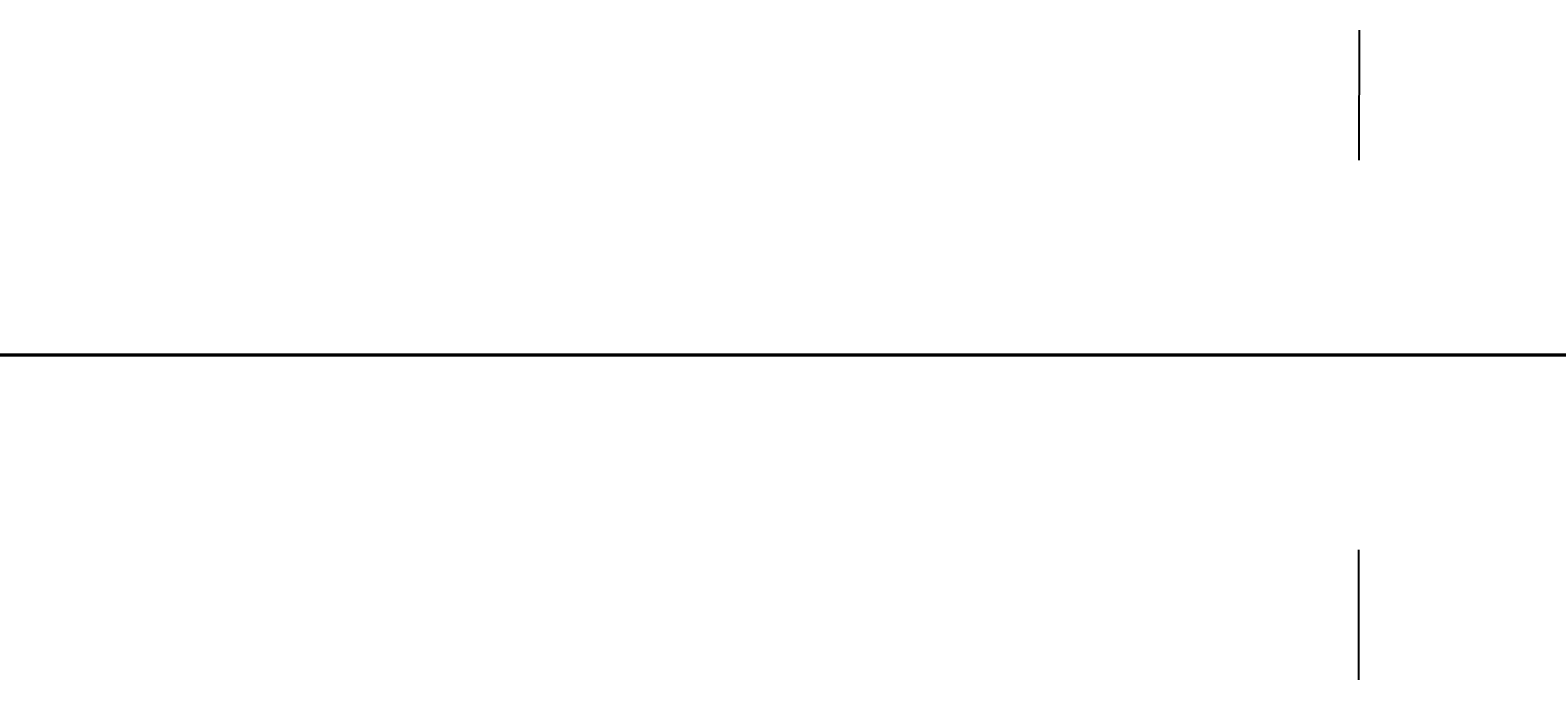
# Model space of a CAD drawing. Header units: millimetres. Extents: x -12354389001 to 271431, y -126469 to 48347.
# Tile 74 of 79: x -12324281626 to -12323893967, y -126135 to 41019. Entities that reach past the tile are written whole.
import ezdxf
from ezdxf.enums import TextEntityAlignment as Align

# ---------------------------------------------------------------- set-up
doc = ezdxf.new("R2010")
doc.units = ezdxf.units.MM
for name, pattern in [('1', [0]), ('4', [5, 3, -2]), ('BGS', [10, 0, 10])]:
    doc.linetypes.add(name, pattern=pattern)
doc.layers.get('0').update_dxf_attribs({"lineweight": 9})
doc.layers.add('00 opisy', color=7, linetype='Continuous', lineweight=25)
doc.layers.add('EBUPP', color=7, linetype='1', lineweight=30)
for name, color, linetype in [('EADOD', 7, 'Continuous'), ('EADTD', 7, 'Continuous'), ('EBUOA', 7, 'Continuous'), ('EBUPO', 5, '4'), ('EDZPD', 3, '1'), ('EDZTD', 3, 'Continuous'), ('SDROK', 7, 'Continuous'), ('SDRPK', 7, '1'), ('SZOPO', 7, 'BGS'), ('SZZPZ', 102, 'Continuous'), ('UCCPOR', 6, '1'), ('UEEOA', 1, 'Continuous'), ('UEEOO', 1, 'Continuous'), ('UEEPA', 1, '1'), ('UEEPON', 1, '1'), ('UEETO', 1, 'Continuous'), ('UGGOO', 2, 'Continuous'), ('UGGPOR', 2, '1'), ('UKKOA', 7, 'Continuous'), ('UKKOO', 1, 'Continuous'), ('UKKPA', 1, '1'), ('UKKPB', 1, '1'), ('UKKTO', 1, 'Continuous'), ('UTTOA', 7, 'Continuous'), ('UTTOO', 2, 'Continuous'), ('UTTPA', 1, '1'), ('UTTPO', 1, '1'), ('UTTTO', 2, 'Continuous'), ('UWWOA', 5, 'Continuous'), ('UWWOO', 5, 'Continuous'), ('UWWPA', 5, '1'), ('UWWPO', 5, '4'), ('UWWTO', 5, 'Continuous'), ('WUKOS', 7, 'Continuous'), ('WUKPS', 7, '1'), ('ZAKRES', 2, '1')]:
    doc.layers.add(name, color=color, linetype=linetype)
doc.styles.get("Standard").update_dxf_attribs({"font": 'arial.ttf'})

# ---------------------------------------------------------------- blocks, each defined once
blk = doc.blocks.new('GRO')
blk.add_circle((0, 0), 0.09)
blk = doc.blocks.new('BUJ')
blk.add_circle((0, 0), 0.35)
blk = doc.blocks.new('DLI')
blk.add_circle((0, 0), 0.09)
for centre, start, end in [((0, 0.750093), 30.14144, 149.85856), ((-0.713298, 0.231779), 102.145781, 221.858708), ((0.713298, 0.231779), 318.141292, 77.854219), ((-0.440797, -0.606751), 174.149498, 293.852913), ((0.440797, -0.606751), 246.147087, 5.850502)]:
    blk.add_arc(centre, 0.75, start, end)
blk = doc.blocks.new('TRA')
for p, q in [((-5.5, 2.7539), (-5.5, 1.7539)), ((-4.5, 2.7539), (-4.5, 1.7539)), ((4.5, 2.7539), (4.5, 1.7539)), ((5.5, 2.7539), (5.5, 1.7539)), ((-0.5, -2.2461), (-0.5, -3.2461)), ((0.5, -2.2461), (0.5, -3.2461))]:
    blk.add_line(p, q)
blk = doc.blocks.new('DIG')
for p, q in [((-0.6024, 0.1875), (-0.9874, 1.3242)), ((-0.9874, 1.3242), (-0.0078, 0.6309)), ((-0.0078, 0.6309), (0.9542, 1.3483)), ((0.9542, 1.3483), (0.5976, 0.2024)), ((-1.5645, -0.5299), (-0.6024, 0.1875)), ((0.5976, 0.2024), (1.5772, -0.4909)), ((-0.3645, -0.515), (-1.5645, -0.5299)), ((0.0205, -1.6517), (-0.3645, -0.515)), ((0.3772, -0.5058), (0.0205, -1.6517)), ((1.5772, -0.4909), (0.3772, -0.5058))]:
    blk.add_line(p, q)
blk.add_circle((0, 0), 0.09)
blk = doc.blocks.new('SLS')
blk.add_circle((0, 0), 0.35)
blk = doc.blocks.new('LAT')
for p, q in [((0, 1.2), (0, 2)), ((-2, 0), (-1.2, 0)), ((1.2, 0), (2, 0)), ((0, -1.2), (0, -2))]:
    blk.add_line(p, q)
blk = doc.blocks.new('STE')
for p, q in [((-1, 0.5), (-1, -0.5)), ((1, 0.5), (1, -0.5)), ((-1, 0), (1, 0))]:
    blk.add_line(p, q)
blk = doc.blocks.new('WLD')
for p, q in [((0.75, 0.5), (-0.75, 0.5)), ((-0.75, 0.5), (-0.75, -0.5)), ((0.75, -0.5), (0.75, 0.5)), ((-0.75, -0.5), (0.75, -0.5))]:
    blk.add_line(p, q)
blk = doc.blocks.new('KRA')
for p, q in [((-0.75, -0.3571), (-0.75, 0.3571)), ((-0.75, 0.3571), (0.75, 0.3571)), ((-0.25, -0.3571), (-0.25, 0.3571)), ((0.25, -0.3571), (0.25, 0.3571)), ((0.75, 0.3571), (0.75, -0.3571)), ((0.75, -0.3571), (-0.75, -0.3571))]:
    blk.add_line(p, q)
blk = doc.blocks.new('WLZ')
blk.add_circle((0, 0), 0.4)
blk = doc.blocks.new('ZAS')
for p, q in [((0.25, 0.25), (-0.25, 0.25)), ((-0.25, 0.25), (-0.25, -0.25)), ((0.25, -0.25), (0.25, 0.25)), ((-0.25, -0.25), (0.25, -0.25))]:
    blk.add_line(p, q)
blk = doc.blocks.new('WSP')
blk.add_circle((0, 0), 0.09)
blk = doc.blocks.new('Wrocławska 82')
at = {"layer": 'EBUPO', "linetype": '1'}
for p, q in [((-294910.41, 34049.99), (-294917.15, 34023.94)), ((-294917.15, 34023.94), (-294912.29, 34022.52))]:
    blk.add_line(p, q, dxfattribs=at)
at = {"layer": 'EBUPP', "linetype": '1'}
for p, q in [((-294924.12, 34087.07), (-294922.43, 34094.1)), ((-294922.43, 34094.1), (-294910.14, 34091.12)), ((-294913.51, 34076.45), (-294915.1, 34069.9)), ((-294912.61, 34076.23), (-294913.51, 34076.45)), ((-294915.1, 34069.9), (-294927.48, 34072.9)), ((-294930.56, 34060.27), (-294917.43, 34057.11)), ((-294917.43, 34057.11), (-294919.73, 34047.52)), ((-294920.93, 34047.81), (-294921.91, 34043.71)), ((-294919.73, 34047.52), (-294920.93, 34047.81)), ((-294921.91, 34043.71), (-294920.15, 34043.29)), ((-294920.15, 34043.29), (-294921.16, 34039.11)), ((-294921.16, 34039.11), (-294922.89, 34039.52)), ((-294923.83, 34035.61), (-294922.54, 34035.29)), ((-294922.54, 34035.29), (-294924.84, 34025.7)), ((-294935.23, 34004.61), (-294921.16, 34001.23)), ((-294921.16, 34001.23), (-294921.05, 34001.71)), ((-294921.05, 34001.71), (-294913.95, 34000)), ((-294913.95, 34000), (-294912.45, 33999.64)), ((-294924.8, 33988.69), (-294915.69, 33986.49)), ((-294915.69, 33986.49), (-294915.51, 33987.26)), ((-294915.51, 33987.26), (-294901.51, 33983.9)), ((-294918.94, 33870.6), (-294916.63, 33880.74)), ((-294916.63, 33880.74), (-294883.66, 33873.24)), ((-294901.47, 33866.61), (-294918.94, 33870.6)), ((-294926.44, 33810.5), (-294919.07, 33808.53))]:
    blk.add_line(p, q, dxfattribs=at)
at = {"layer": 'EDZPD', "linetype": '1'}
for p, q in [((-294923.49, 34136.6), (-294922.42, 34135.53)), ((-294922.42, 34135.53), (-294923.41, 34134.61)), ((-294922.42, 34135.53), (-294910.6, 34123.73)), ((-294899.69, 34111.03), (-294923.41, 34134.61)), ((-294952.4, 34131.45), (-294915.31, 34103.03)), ((-294915.31, 34103.03), (-294903.42, 34090.42)), ((-294913.2, 34056.33), (-294917, 34049.95)), ((-294876.11, 34010.48), (-294917, 34049.95)), ((-294918.14, 33888.52), (-294908.78, 33925.1)), ((-294871.66, 33877.45), (-294918.14, 33888.52)), ((-294872.79, 33872.86), (-294936.9, 33833.9)), ((-294922.4, 33821.22), (-294940.21, 33831.77)), ((-294910.5, 33817.71), (-294922.4, 33821.22)), ((-294911.24, 33812.79), (-294925.9, 33817.56))]:
    blk.add_line(p, q, dxfattribs=at)
at = {"layer": 'SDRPK', "linetype": '4'}
for p, q in [((-294922.45, 34135.39), (-294928.49, 34141.54)), ((-294917.11, 34130.22), (-294922.45, 34135.39)), ((-294905.79, 34119.48), (-294917.11, 34130.22)), ((-294916.7, 34056.97), (-294917.43, 34057.11)), ((-294919.17, 34046.63), (-294916.7, 34056.97)), ((-294921.2, 34044.32), (-294920.59, 34046.94)), ((-294920.59, 34046.94), (-294919.17, 34046.63)), ((-294919.38, 34043.73), (-294921.2, 34044.32)), ((-294920.74, 34038.2), (-294919.38, 34043.73)), ((-294918.37, 34019.23), (-294912.35, 34043.6)), ((-294923.03, 34036.09), (-294922.41, 34038.61)), ((-294922.41, 34038.61), (-294920.74, 34038.2)), ((-294921.79, 34035.75), (-294923.03, 34036.09)), ((-294924.44, 34024.58), (-294921.79, 34035.75)), ((-294913.99, 34018.13), (-294918.37, 34019.23)), ((-294915.13, 34013.67), (-294913.99, 34018.13)), ((-294887.73, 34007.15), (-294915.13, 34013.67)), ((-294888.71, 34003.22), (-294927.77, 34012.33)), ((-294921.88, 34002.21), (-294934.04, 34005.28)), ((-294921.72, 34002.87), (-294921.88, 34002.21)), ((-294910.79, 34000.12), (-294921.72, 34002.87)), ((-294938.17, 33985.4), (-294915.17, 33980.06)), ((-294915.17, 33980.06), (-294905.72, 33977.58)), ((-294908.09, 33956.05), (-294927.78, 33960.8)), ((-294922.8, 33956.13), (-294908.39, 33952.62)), ((-294925.32, 33950.59), (-294919.11, 33949.1)), ((-294919.11, 33949.1), (-294920.26, 33944.73)), ((-294916.65, 33887.5), (-294918.94, 33877.33)), ((-294916.82, 33882.24), (-294915.52, 33887.52)), ((-294912.77, 33881.33), (-294916.82, 33882.24)), ((-294918.94, 33877.33), (-294929.31, 33879.75)), ((-294930.55, 33878.54), (-294920.47, 33876.25)), ((-294920.47, 33876.25), (-294919.73, 33874.61)), ((-294919.73, 33874.61), (-294921.05, 33869.07)), ((-294921.05, 33869.07), (-294896.25, 33863.3))]:
    blk.add_line(p, q, dxfattribs=at)
at = {"layer": 'SDRPK', "linetype": '1'}
for p, q in [((-294921.57, 34132.99), (-294924.75, 34135.91)), ((-294916.17, 34127.68), (-294921.57, 34132.99)), ((-294920.66, 34127.12), (-294927.07, 34132.78)), ((-294921.37, 34132.73), (-294922.39, 34131.67)), ((-294917.82, 34129.33), (-294921.37, 34132.73)), ((-294922.39, 34131.67), (-294918.83, 34128.27)), ((-294918.83, 34128.27), (-294917.82, 34129.33)), ((-294904.54, 34116.05), (-294916.17, 34127.68)), ((-294913.52, 34120.18), (-294920.66, 34127.12)), ((-294902.34, 34109.29), (-294913.52, 34120.18)), ((-294919.89, 34113.23), (-294924.77, 34117.41)), ((-294917.27, 34110.76), (-294919.89, 34113.23)), ((-294917.46, 34110.94), (-294919.77, 34108.69)), ((-294917.27, 34110.76), (-294913.6, 34107.34)), ((-294919.77, 34108.69), (-294926.05, 34102.25)), ((-294914.35, 34103.42), (-294919.77, 34108.69)), ((-294913.6, 34107.34), (-294900.97, 34095.09)), ((-294915.34, 34104.38), (-294923.12, 34102.47)), ((-294908.03, 34097.57), (-294914.35, 34103.42)), ((-294923.02, 34101.14), (-294915.47, 34103.09)), ((-294919.91, 34099.8), (-294909.49, 34095.83)), ((-294911.55, 34069.04), (-294915.1, 34069.9)), ((-294914.28, 34057.47), (-294911.55, 34069.04)), ((-294910.14, 34052.63), (-294913.84, 34056.06)), ((-294913.99, 34027.02), (-294913.4, 34029.65)), ((-294913.4, 34029.65), (-294911.47, 34029.21)), ((-294912.14, 34026.44), (-294913.99, 34027.02)), ((-294922.21, 34006.69), (-294928.47, 34008.07)), ((-294895.15, 34000), (-294922.21, 34006.69)), ((-294998.3, 33993.18), (-294919.48, 33973.86)), ((-294940.91, 33984.52), (-294913, 33977.86)), ((-294914.93, 33943.43), (-295031.34, 33971.7)), ((-294909.62, 33947.44), (-294916.89, 33916.37)), ((-294916.71, 33936.47), (-294914.93, 33943.43)), ((-294921.46, 33937.71), (-294916.71, 33936.47)), ((-294908.05, 33930.02), (-294914.89, 33901.28)), ((-294925.27, 33906.96), (-294920.59, 33926.35)), ((-294916.89, 33916.37), (-294919.99, 33903.1)), ((-294912.57, 33903.79), (-294914.2, 33904.17)), ((-294895.39, 33861.57), (-294916.77, 33866.46)), ((-294917.7, 33862.19), (-294900.66, 33858.32)), ((-294925.45, 33838.23), (-294911.32, 33846.93)), ((-294908.68, 33845.74), (-294925.33, 33835.75)), ((-294914.4, 33835.45), (-294906.17, 33840.8)), ((-294911.77, 33839.85), (-294925.7, 33830.99)), ((-294927.03, 33824.81), (-294904.29, 33839.1)), ((-294925.45, 33828.19), (-294914.4, 33835.45)), ((-294910.89, 33817.73), (-294922.64, 33821.44)), ((-294925.74, 33818.13), (-294912.21, 33812.87)), ((-294922.24, 33811.71), (-294916.72, 33810.11))]:
    blk.add_line(p, q, dxfattribs=at)
for centre, radius, start, end in [((-294912.6408, 34057.2079), 1.66, 170.91431, 223.74746), ((-294924.8279, 33958.2718), 16.48, 12.36196, 71.06416), ((-294939.38, 33930.6243), 19.27, 347.1846, 21.57424), ((-294957.8789, 33913.6117), 39.32, 309.08254, 344.49411), ((-294907.0894, 33899.2517), 8.06, 165.42482, 250.80033), ((-294915.0813, 33865.9464), 21.62, 84.87489, 98.48132), ((-294916.6069, 33875.6983), 11.75, 98.1372, 134.07393), ((-294918.5962, 33860.2948), 6.43, 73.49992, 115.25914), ((-294924.8983, 33872.7008), 7.49, 267.15581, 298.36448), ((-294916.3455, 33855.2713), 7.05, 101.07698, 155.09676), ((-294922.4534, 33808.457), 3.26, 86.24728, 129.56858)]:
    blk.add_arc(centre, radius, start, end, dxfattribs=at)
at = {"layer": 'SZOPO', "linetype": 'BGS'}
for p, q in [((-294919.96, 34100.07), (-294915.51, 34102.78)), ((-294915.51, 34102.78), (-294903.67, 34090.54)), ((-294923.11, 34100.74), (-294919.96, 34100.07)), ((-294922.43, 34094.1), (-294927.23, 34095.29)), ((-294945.4, 33979.5), (-294919.26, 33973.08)), ((-294919.26, 33973.08), (-294914.18, 33970.18)), ((-294914.18, 33970.18), (-294911.97, 33967.32)), ((-294908.65, 33956.75), (-294948.39, 33966.54)), ((-294957.26, 33963.65), (-294908.99, 33951.6)), ((-294908.99, 33951.6), (-294916.18, 33922.61)), ((-294916.18, 33922.61), (-294921.48, 33899.92)), ((-294921.48, 33899.92), (-294922.14, 33898.41)), ((-294925.15, 33893.63), (-294922.14, 33898.44)), ((-294913.62, 33887.27), (-294914.59, 33886.74)), ((-294901.62, 33884.65), (-294913.62, 33887.27)), ((-294914.59, 33886.74), (-294917.15, 33886.8)), ((-294920.35, 33885.54), (-294924.73, 33882.7)), ((-294937.82, 33833.79), (-294886.37, 33864.64))]:
    blk.add_line(p, q, dxfattribs=at)
blk.add_arc((-294916.2678, 33879.8659), 6.99, 97.25092, 125.73316, dxfattribs=at)
at = {"layer": 'UCCPOR', "linetype": '1'}
for p, q in [((-294936.56, 33836.38), (-294915.2, 33869.9)), ((-294936.14, 33835.34), (-294914.43, 33869.41))]:
    blk.add_line(p, q, dxfattribs=at)
at = {"layer": 'UEEPON', "linetype": '1'}
for p, q in [((-294922.18, 34134.68), (-294930.86, 34142.92)), ((-294916.31, 34128.48), (-294922.18, 34134.68)), ((-294919.61, 34129.29), (-294923.42, 34133.39)), ((-294919.31, 34127.42), (-294919.61, 34129.29)), ((-294912.06, 34124), (-294916.31, 34128.48)), ((-294914.89, 34123.24), (-294919.31, 34127.42)), ((-294908.27, 34116.93), (-294914.89, 34123.24)), ((-294920.6, 34112.8), (-294925.52, 34117.03)), ((-294913.55, 34106.68), (-294925.99, 34116.77)), ((-294924.19, 34115.11), (-294919.14, 34110.71)), ((-294923.53, 34115.03), (-294916.14, 34108.31)), ((-294917.46, 34110), (-294920.6, 34112.8)), ((-294919.14, 34110.71), (-294917.89, 34109.5)), ((-294917.91, 34109.59), (-294917.46, 34110)), ((-294917.89, 34109.5), (-294917.91, 34109.59)), ((-294916.14, 34108.31), (-294913.45, 34105.41)), ((-294913.84, 34106.33), (-294913.55, 34106.68)), ((-294911.43, 34103.81), (-294913.84, 34106.33)), ((-294925.42, 34071.31), (-294922.41, 34070.6)), ((-294922.41, 34070.6), (-294919.68, 34069.95)), ((-294919.68, 34069.95), (-294913.64, 34068.53)), ((-294911.36, 34068.27), (-294913.56, 34059.07)), ((-294913.56, 34059.07), (-294914.03, 34055.93)), ((-294914.03, 34055.93), (-294915.14, 34051.68)), ((-294915.14, 34051.68), (-294915.85, 34048.96)), ((-294915.85, 34048.96), (-294916.51, 34046.42)), ((-294916.51, 34046.42), (-294917.41, 34042.43)), ((-294918.7, 34041.37), (-294920.53, 34041.75)), ((-294920.59, 34041.5), (-294920.02, 34041.31)), ((-294919.57, 34040.1), (-294921.38, 34032.41)), ((-294921.38, 34032.41), (-294922.03, 34029.67)), ((-294922.03, 34029.67), (-294922.47, 34027.8)), ((-294922.47, 34027.8), (-294923.16, 34025.03)), ((-294925.95, 34004.4), (-294901.27, 33998.94)), ((-294914.67, 33969.58), (-294926.12, 33972.25)), ((-294913.68, 33887.31), (-294911.96, 33894.9)), ((-294917.22, 33887.27), (-294913.68, 33887.31)), ((-294917.9, 33886.38), (-294919.69, 33885.36)), ((-294913.9, 33886.19), (-294917.9, 33886.38)), ((-294913.9, 33886.19), (-294910.39, 33885.43)), ((-294919.69, 33885.36), (-294921.68, 33884.22)), ((-294921.68, 33884.22), (-294922.1, 33883.88)), ((-294922.1, 33883.88), (-294924.35, 33882.1)), ((-294917.69, 33882.65), (-294918.8, 33881.6)), ((-294911.94, 33882.14), (-294917.69, 33882.65)), ((-294918.8, 33881.6), (-294920.18, 33880.1)), ((-294922.03, 33880.58), (-294924.23, 33881.16)), ((-294920.18, 33880.1), (-294922.03, 33880.58)), ((-294920.92, 33879.3), (-294920.18, 33880.1)), ((-294919.31, 33879.87), (-294920.18, 33880.1)), ((-294916.95, 33879.26), (-294919.31, 33879.87)), ((-294920.92, 33879.3), (-294923, 33874.93)), ((-294916.96, 33843.92), (-294908.93, 33848.95)), ((-294914.81, 33846.18), (-294912.44, 33847.68)), ((-294915.53, 33845.29), (-294912, 33847.46)), ((-294919.75, 33843.06), (-294914.81, 33846.18)), ((-294922.43, 33841.08), (-294915.53, 33845.29)), ((-294926.85, 33837.74), (-294916.96, 33843.92)), ((-294927.87, 33837.81), (-294919.75, 33843.06)), ((-294930.15, 33836.3), (-294922.43, 33841.08)), ((-294907.57, 33837.74), (-294913.36, 33830.82)), ((-294913.36, 33830.82), (-294914.76, 33829.16)), ((-294914.76, 33829.16), (-294916.56, 33827)), ((-294916.56, 33827), (-294921.56, 33821.04)), ((-294924.26, 33823.65), (-294916.83, 33820.34)), ((-294921.56, 33821.04), (-294924.84, 33818.16)), ((-294916.38, 33820.23), (-294914.25, 33819.57)), ((-294914.25, 33819.57), (-294911.56, 33818.75))]:
    blk.add_line(p, q, dxfattribs=at)
for centre, radius, start, end in [((-294913.3831, 34069.6817), 1.18, 257.42541, 340.61276), ((-294918.8841, 34042.909), 1.55, 276.82241, 341.99786), ((-294920.5473, 34040.4252), 1.03, 341.59478, 59.20564), ((-294916.1327, 33965.3018), 4.58, 24.34689, 64.62541), ((-294915.0066, 33874.6527), 12.81, 99.9498, 137.36017)]:
    blk.add_arc(centre, radius, start, end, dxfattribs=at)
at = {"layer": 'UEETO'}
for p, q in [((-294920.61, 34041.46), (-294917.0516, 34042.4115)), ((-294917.0516, 34042.4115), (-294908.3117, 34042.4115)), ((-294931.3664, 34004.796), (-294922.3551, 34004.796)), ((-294928.0312, 33881.5897), (-294918.9655, 33881.5897)), ((-294916.95, 33879.26), (-294918.9655, 33881.5897)), ((-294924.8353, 33870.7372), (-294922.5184, 33879.4456))]:
    blk.add_line(p, q, dxfattribs=at)
at = {"layer": 'UGGPOR', "linetype": '1'}
for p, q in [((-294922.53, 34132.75), (-294927.48, 34137.72)), ((-294919.94, 34130.1), (-294922.53, 34132.75)), ((-294925.5, 34123.17), (-294919.94, 34130.1)), ((-294924.03, 34112.09), (-294922.11, 34110.51)), ((-294922.11, 34110.51), (-294920.84, 34109.47)), ((-294920.84, 34109.47), (-294919.73, 34108.56)), ((-294919.73, 34108.56), (-294913.95, 34103.32)), ((-294913.95, 34103.32), (-294909.89, 34099.52))]:
    blk.add_line(p, q, dxfattribs=at)
at = {"layer": 'UKKOA'}
for p, q in [((-294920.34, 34044.53), (-294920.1389, 34044.8455)), ((-294920.1389, 34044.8455), (-294913.6898, 34044.8455)), ((-294914.19, 34039.96), (-294915.7885, 34039.0289)), ((-294922.1724, 34039.0289), (-294915.7885, 34039.0289)), ((-294920.84, 34014.4), (-294920.081, 34015.2124)), ((-294920.081, 34015.2124), (-294913.7622, 34015.2124)), ((-294919.71, 33894.32), (-294920.5453, 33890.2251)), ((-294920.5453, 33890.2251), (-294914.1614, 33890.2251)), ((-294919.6591, 33870.2549), (-294919.5401, 33867.9511)), ((-294919.5401, 33867.9511), (-294916.3481, 33867.9511)), ((-294921.1446, 33865.4026), (-294921.7876, 33863.0026)), ((-294927.7156, 33863.0026), (-294921.7876, 33863.0026)), ((-294924.8519, 33814.8969), (-294919.1845, 33814.8969))]:
    blk.add_line(p, q, dxfattribs=at)
at = {"layer": 'UKKPB', "linetype": '1'}
for p, q in [((-294924.35, 34129.75), (-294919.24, 34124.22)), ((-294922.36, 34126.29), (-294925.07, 34129.17)), ((-294912.5, 34116.05), (-294922.36, 34126.29)), ((-294919.24, 34124.22), (-294912.13, 34116.85)), ((-294924.11, 34068.07), (-294921.87, 34068.04)), ((-294921.87, 34068.04), (-294913.64, 34067.94)), ((-294913.64, 34067.94), (-294913.34, 34067.93)), ((-294920.63, 34044.62), (-294921.6, 34044.9)), ((-294920.36, 34044.55), (-294920.63, 34044.62)), ((-294920.1, 34044.35), (-294920.36, 34044.55)), ((-294916.63, 34041.77), (-294920.1, 34044.35)), ((-294916.19, 34041.45), (-294916.63, 34041.77)), ((-294914.43, 34040.14), (-294916.19, 34041.45)), ((-294914.19, 34039.96), (-294914.43, 34040.14)), ((-294914.27, 34039.67), (-294914.19, 34039.96)), ((-294916.86, 34030.54), (-294914.27, 34039.67)), ((-294917.05, 34029.75), (-294916.86, 34030.54)), ((-294917.94, 34026.17), (-294917.05, 34029.75)), ((-294920.75, 34014.72), (-294917.94, 34026.17)), ((-294922.76, 34014.85), (-294921.13, 34014.47)), ((-294920.84, 34014.4), (-294920.61, 34014.21)), ((-294921.07, 34014.21), (-294924.87, 34011.09)), ((-294920.61, 34014.21), (-294912.42, 34007.06)), ((-294900.77, 33971.55), (-294934.06, 33980.1)), ((-294914.2, 33916.98), (-294910.31, 33932.68)), ((-294915.5, 33911.65), (-294914.2, 33916.98)), ((-294916.38, 33908.02), (-294915.5, 33911.65)), ((-294919.6, 33894.81), (-294916.38, 33908.02)), ((-294919.99, 33894.22), (-294926.75, 33889.07)), ((-294919.52, 33894.04), (-294913.22, 33888.07)), ((-294919.52, 33894.04), (-294902.67, 33889.8)), ((-294919.95, 33893.87), (-294925.62, 33887.82)), ((-294914.03, 33842.91), (-294909.6, 33846.74)), ((-294921.2, 33836.75), (-294914.03, 33842.91)), ((-294923.72, 33834.58), (-294921.2, 33836.75)), ((-294925.77, 33814.08), (-294921.41, 33812.55)), ((-294921.41, 33812.55), (-294917.92, 33811.32)), ((-294917.92, 33811.32), (-294915.86, 33810.6))]:
    blk.add_line(p, q, dxfattribs=at)
at = {"layer": 'UKKTO'}
for p, q in [((-294913.34, 34067.93), (-294914.124, 34065.1486)), ((-294923.3525, 34065.1486), (-294914.124, 34065.1486)), ((-294920.34, 34044.53), (-294920.1121, 34044.9455)), ((-294920.1121, 34044.9455), (-294910.775, 34044.9455)), ((-294914.19, 34039.96), (-294915.2797, 34037.5649)), ((-294924.5625, 34037.5649), (-294915.2797, 34037.5649)), ((-294920.84, 34014.4), (-294920.1521, 34014.2256)), ((-294920.1521, 34014.2256), (-294910.8693, 34014.2256)), ((-294919.71, 33894.32), (-294920.9896, 33888.8769)), ((-294920.9896, 33888.8769), (-294911.9782, 33888.8769))]:
    blk.add_line(p, q, dxfattribs=at)
at = {"layer": 'UTTPO', "linetype": '1'}
for p, q in [((-294908.18, 34120.2), (-294923.19, 34134.71)), ((-294918.39, 34109.19), (-294923.93, 34113.99)), ((-294922.01, 34108.83), (-294923.2, 34109.76)), ((-294915.46, 34106.74), (-294918.39, 34109.19)), ((-294917.56, 34105.31), (-294922.01, 34108.83)), ((-294915.07, 34106.42), (-294915.46, 34106.74)), ((-294914.73, 34106.05), (-294915.07, 34106.42)), ((-294910.82, 34101.78), (-294914.73, 34106.05)), ((-294917.17, 34105), (-294917.56, 34105.31)), ((-294916.81, 34104.65), (-294917.17, 34105)), ((-294914.92, 34102.78), (-294916.81, 34104.65)), ((-294910.28, 34098.43), (-294914.92, 34102.78)), ((-294931.66, 34061.59), (-294911.21, 34070.58)), ((-294912.31, 34002.79), (-294926.58, 34006.07))]:
    blk.add_line(p, q, dxfattribs=at)
at = {"layer": 'UWWPO', "linetype": '1'}
for p, q in [((-294925.23, 34134.66), (-294922.11, 34137.67)), ((-294922.52, 34133.26), (-294925.97, 34136.57)), ((-294921.7, 34131.23), (-294924.82, 34134.25)), ((-294917.53, 34128.21), (-294922.52, 34133.26)), ((-294914.87, 34124.55), (-294921.7, 34131.23)), ((-294916.2, 34126.86), (-294917.53, 34128.21)), ((-294913.93, 34124.66), (-294916.2, 34126.86)), ((-294908.49, 34119.38), (-294913.93, 34124.66)), ((-294914.83, 34124.51), (-294914.87, 34124.55)), ((-294911.29, 34121.08), (-294914.83, 34124.51)), ((-294924.67, 33975.43), (-294904.49, 33969.83)), ((-294906.86, 33959.87), (-294914.95, 33925.88)), ((-294914.95, 33925.88), (-294915.4, 33923.99)), ((-294915.4, 33923.99), (-294921.79, 33897.15)), ((-294913.15, 33901.96), (-294921.43, 33899.37)), ((-294921.43, 33899.37), (-294926.07, 33896.81)), ((-294921.41, 33896.93), (-294890.79, 33888.91)), ((-294921.78, 33896.8), (-294922.26, 33895.67)), ((-294902.68, 33891.4), (-294922.48, 33896.36)), ((-294920.26, 33808.85), (-294919.5, 33810.26)), ((-294919.5, 33810.26), (-294918.98, 33809.96)), ((-294918.98, 33809.96), (-294918.31, 33809.55)), ((-294918.31, 33809.55), (-294917.91, 33809.32))]:
    blk.add_line(p, q, dxfattribs=at)
at = {"layer": 'UWWTO'}
for p, q in [((-294921.61, 33896.98), (-294921.3526, 33897.1648)), ((-294921.3526, 33897.1648), (-294913.4269, 33897.1648)), ((-294922.44, 33895.5), (-294922.1176, 33894.6673)), ((-294922.1176, 33894.6673), (-294913.6491, 33894.6673))]:
    blk.add_line(p, q, dxfattribs=at)
at = {"layer": 'WUKPS', "linetype": '1'}
for p, q in [((-294911.76, 33941.14), (-294917.77, 33916.22)), ((-294913.81, 33937.57), (-294911.76, 33941.14)), ((-294914.27, 33936.45), (-294913.81, 33937.57)), ((-294913.85, 33937.46), (-294913.31, 33937.23)), ((-294917.76, 33922.82), (-294914.27, 33936.45)), ((-294914.5, 33935.57), (-294913.18, 33935.23)), ((-294914.99, 33933.63), (-294914.32, 33933.46)), ((-294915.49, 33931.7), (-294914.12, 33931.35)), ((-294915.99, 33929.76), (-294915.29, 33929.58)), ((-294916.48, 33927.82), (-294915.06, 33927.46)), ((-294916.98, 33925.88), (-294916.25, 33925.7)), ((-294917.47, 33923.95), (-294915.99, 33923.57)), ((-294923.54, 33900.22), (-294917.76, 33922.82)), ((-294917.97, 33922.01), (-294917.22, 33921.82)), ((-294918.47, 33920.07), (-294916.93, 33919.68)), ((-294918.96, 33918.13), (-294918.18, 33917.93)), ((-294917.77, 33916.22), (-294922.14, 33898.41)), ((-294919.46, 33916.19), (-294917.87, 33915.79)), ((-294919.95, 33914.26), (-294919.15, 33914.05)), ((-294920.45, 33912.32), (-294918.83, 33911.9)), ((-294920.94, 33910.38), (-294920.12, 33910.17)), ((-294921.44, 33908.44), (-294919.78, 33908.02)), ((-294921.93, 33906.51), (-294921.09, 33906.29)), ((-294922.43, 33904.57), (-294920.73, 33904.14)), ((-294922.92, 33902.63), (-294922.07, 33902.41)), ((-294923.42, 33900.69), (-294921.69, 33900.25))]:
    blk.add_line(p, q, dxfattribs=at)
at = {"layer": 'ZAKRES', "linetype": '1'}
for p, q in [((-294952.41, 34131.44), (-294915.26, 34102.99)), ((-294915.26, 34102.99), (-294903.43, 34090.4)), ((-294872.68, 33872.99), (-294936.83, 33833.84))]:
    blk.add_line(p, q, dxfattribs=at)
at = {"layer": 'EADOD'}
for p in [(-294922.42, 34135.53), (-294915.31, 34103.03), (-294917, 34049.95)]:
    blk.add_blockref('GRO', p, dxfattribs=at)
at = {"layer": 'EBUOA'}
for p in [(-294921.33, 34132.37), (-294922, 34131.73), (-294918.24, 34129.29), (-294918.85, 34128.67), (-294914.17, 34034.38), (-294915.77, 34028.25), (-294916.8, 34024.17)]:
    blk.add_blockref('BUJ', p, dxfattribs=at)
at = {"layer": 'SZZPZ'}
for name, p in [('TRA', (-294926.55, 34138.85)), ('TRA', (-294919.2, 34131.55)), ('TRA', (-294910.73, 34123.33)), ('DLI', (-294920.29, 34103.38)), ('DLI', (-294912.13, 34063.63)), ('DLI', (-294912.85, 34059.26)), ('DLI', (-294912.31, 34040.06)), ('DLI', (-294914.26, 34031.47)), ('DLI', (-294912.67, 34028.19)), ('DIG', (-294923.44, 33983.76)), ('TRA', (-294910.43, 33981.49)), ('TRA', (-294922.54, 33964.6)), ('TRA', (-294914.66, 33945.36)), ('DLI', (-294914.33, 33936.36)), ('DLI', (-294918.51, 33920.62)), ('DLI', (-294922.03, 33906.23)), ('DLI', (-294922.77, 33903.5)), ('DLI', (-294915.05, 33884.67)), ('TRA', (-294923.72, 33870.74)), ('TRA', (-294916.52, 33855.78)), ('DLI', (-294916.53, 33852.51)), ('DLI', (-294915.35, 33850.81)), ('DLI', (-294916.29, 33847.83)), ('DLI', (-294920.51, 33845.56)), ('TRA', (-294911.17, 33828.88)), ('TRA', (-294920.57, 33823.02)), ('TRA', (-294909.2, 33822.61))]:
    blk.add_blockref(name, p, dxfattribs=at)
at = {"layer": 'UEEPA'}
for name, p, rotation in [('LAT', (-294913.33, 34105.19), 351.99), ('STE', (-294920.61, 34041.46), 72.929991), ('LAT', (-294914.39, 33969.56), 89.99999900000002), ('LAT', (-294924.45, 33881.28), 95.63998700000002), ('STE', (-294916.95, 33879.26), 74.789988), ('LAT', (-294916.63, 33820.19), 20.100007)]:
    blk.add_blockref(name, p, dxfattribs=dict(at, rotation=rotation))
for p in [(-294913.33, 34105.19), (-294914.39, 33969.56), (-294916.63, 33820.19)]:
    blk.add_blockref('SLS', p, dxfattribs=at)
at = {"layer": 'UKKPA'}
for name, p, rotation in [('KRA', (-294922.85, 34128.77), 316.440001), ('WLZ', (-294913.34, 34067.93), 359.29), ('WLZ', (-294920.34, 34044.53), 323.400001), ('WLZ', (-294914.19, 34039.96), 323.400001), ('WLZ', (-294920.84, 34014.4), 318.920001), ('WLD', (-294919.71, 33894.32), 76.10999), ('KRA', (-294912.74, 33887.76), 349.97), ('KRA', (-294921.05, 33865.85), 28.009995)]:
    blk.add_blockref(name, p, dxfattribs=dict(at, rotation=rotation))
blk.add_blockref('WLZ', (-294919.69, 33870.57), dxfattribs=at)
at = {"layer": 'UTTPA'}
for p, rotation in [((-294915.07, 34106.42), 320.120001), ((-294917.16, 34105), 315.38)]:
    blk.add_blockref('WLD', p, dxfattribs=dict(at, rotation=rotation))
at = {"layer": 'UWWPA', "rotation": 90.310008}
for p in [(-294921.61, 33896.98), (-294922.66, 33896.54), (-294922.44, 33895.5)]:
    blk.add_blockref('ZAS', p, dxfattribs=at)
at = {"layer": 'WUKOS'}
for p in [(-294917.11, 34123.98), (-294917.52, 34123.6), (-294920.18, 34119.87), (-294919.72, 34099.81), (-294922.27, 34094.19), (-294915.26, 34069.63), (-294917.22, 34057.33), (-294917.26, 34023.73), (-294918.06, 34019.34), (-294913.76, 34018.12), (-294914.92, 34013.73), (-294915.9, 34009.68), (-294916.24, 34005.42), (-294916.35, 34005.05), (-294915.81, 33986.1), (-294918.34, 33981.08), (-294918.55, 33979.44), (-294918.63, 33978.89), (-294919.32, 33974), (-294919.45, 33973.68), (-294919.02, 33949.08), (-294920.36, 33944.56), (-294921.54, 33937.89), (-294914.53, 33936.3), (-294920.61, 33926.15), (-294920.41, 33912.97), (-294918.41, 33912.52), (-294920.81, 33901.08), (-294920.43, 33900.95), (-294915.32, 33899.26), (-294914.99, 33899.16), (-294922.03, 33896.28), (-294916.73, 33887.63), (-294916.96, 33880.83), (-294920.06, 33874.57), (-294921.45, 33868.85), (-294922.44, 33821.22)]:
    blk.add_blockref('WSP', p, dxfattribs=at)
at = {"layer": 'EADTD', "oblique": 15}
blk.add_text('6', height=2.5, rotation=256.42, dxfattribs=at).set_placement((-294920.18, 34081.64), align=Align.TOP_LEFT)
at = {"layer": 'EBUOA', "oblique": 15}
for p in [(-294919.49, 34081.63), (-294918.9, 33994.09)]:
    blk.add_text('i', height=2.5, dxfattribs=at).set_placement(p)
at = {"layer": 'EDZTD', "oblique": 15}
blk.add_text('20/5', height=2.5, dxfattribs=at).set_placement((-294922.06, 33819.35), align=Align.TOP_LEFT)
at = {"layer": 'SDROK', "oblique": 15}
for s, rotation, p in [('bet.', 346.38, (-294917.58, 34095.57)), ('bet.', 256.13, (-294912.45, 34037.2)), ('bruk', 346.57, (-294924.34, 33980.84)), ('j.asf.', 346.23, (-294925.67, 33978.21)), ('piasek', 346.35, (-294925.26, 33947.74)), ('bet.', 347.21, (-294924.3, 33877.44)), ('bet.', 31.64999, (-294918.4, 33840.54)), ('j.bet.', 32.45, (-294916.54, 33838.15)), ('bet.', 32.45, (-294916.09, 33835.06)), ('ch. bet.', 33.29, (-294917.24, 33831.53)), ('bet.', 338.73, (-294917.22, 33816.56)), ('j.bet.', 338.73, (-294919.71, 33813.76))]:
    blk.add_text(s, height=1.5, rotation=rotation, dxfattribs=at).set_placement(p)
blk.add_text('asf.', height=1.5, dxfattribs=at).set_placement((-294922.45, 34064.05))
at = {"layer": 'UEEOA', "oblique": 15}
for p in [(-294919.55, 34043.28), (-294918.31, 33879.42)]:
    blk.add_text('e', height=1.8, dxfattribs=at).set_placement(p, align=Align.TOP_LEFT)
at = {"layer": 'UEEOO', "oblique": 15}
for s, rotation, p in [('eNA', 297.32389, (-294924.61, 34100.76)), ('eNA', 346.71, (-294922.45, 34071.56)), ('eNA', 75.35001, (-294915.04, 34051.7)), ('eNA', 76.76001, (-294922.58, 34031.91)), ('eWA', 29.79, (-294921.68, 33884.22)), ('eNA', 345.37, (-294924.36, 33880.71)), ('eNA', 32.24001, (-294914.58, 33847.63)), ('eNA', 50.04001, (-294917.01, 33828.04)), ('eNA', 342.97, (-294914.19, 33820.65))]:
    blk.add_text(s, height=1.8, rotation=rotation, dxfattribs=at).set_placement(p, align=Align.TOP_LEFT)
at = {"layer": 'UEETO', "oblique": 15}
for s, rotation, p in [('1-1.2/93', 346.6675, (-294918.56, 34070.69)), ('1-1.2/102', 75.66007, (-294915.83, 34047.4)), ('1-1.2/101', 78.40783, (-294923.27, 34027.91)), ('1-1.2/80', 348.44704, (-294914.75, 34002.94)), ('1-1.2/79', 349.92378, (-294925.74, 33973.04)), ('1-2.2/3', 359.02898, (-294917.3, 33886.05)), ('1-1.2/81', 344.21925, (-294921.52, 33879.98))]:
    blk.add_text(s, height=1.5, rotation=rotation, dxfattribs=at).set_placement(p, align=Align.TOP_LEFT)
blk.add_text('921d-3-11', height=1.5, dxfattribs=at).set_placement((-294916.92, 34044.41), align=Align.TOP_LEFT)
blk.add_text('921d-3-12', height=1.5, dxfattribs=at).set_placement((-294931.23, 34005.3))
blk.add_text('971b-1-24', height=1.5, dxfattribs=at).set_placement((-294918.43, 33882.09), align=Align.RIGHT)
at = {"layer": 'UGGOO', "oblique": 15}
blk.add_text('gA300', height=1.8, rotation=320.77, dxfattribs=at).set_placement((-294924.41, 34112.84))
at = {"layer": 'UKKOA', "oblique": 15}
for rotation, p in [(76.97999, (-294913.72, 34071.3)), (76.98032, (-294913.72, 34071.3)), (323.4, (-294915.78, 34042.66))]:
    blk.add_text('k', height=1.8, rotation=rotation, dxfattribs=at).set_placement(p, align=Align.TOP_LEFT)
for s, p in [('214.47', (-294919.98, 34045.45)), ('213.83', (-294919.92, 34015.81)), ('212.42', (-294920.38, 33890.83)), ('212.11', (-294924.69, 33815.5))]:
    blk.add_text(s, height=1.8, dxfattribs=at).set_placement(p)
for s, p in [('k', (-294920.61, 34046.01)), ('ndo.', (-294919.4, 34045.1)), ('k', (-294914.1, 34041.59)), ('211.90', (-294918.56, 34039.17)), ('k', (-294921.7, 34015.76)), ('211.58', (-294920.09, 34015.2)), ('k', (-294920.88, 33894.9)), ('209.50', (-294920.43, 33890.22)), ('k', (-294919.6, 33871.93)), ('ndn', (-294919.38, 33870.35)), ('210.95', (-294924.95, 33814.89))]:
    blk.add_text(s, height=1.8, dxfattribs=at).set_placement(p, align=Align.TOP_LEFT)
blk.add_text('214.23', height=1.8, dxfattribs=at).set_placement((-294915.15, 34039.63), align=Align.RIGHT)
blk.add_text('zasyp.', height=1.8, dxfattribs=at).set_placement((-294921.14, 33865.4), align=Align.TOP_RIGHT)
at = {"layer": 'UKKOO', "oblique": 15}
blk.add_text('214.86', height=1.8, dxfattribs=at).set_placement((-294929.15, 34129.6), align=Align.TOP_LEFT)
for s, rotation, p in [('k250', 76.19001, (-294918.33, 34030.17)), ('k250', 346.91, (-294925.74, 34016.73)), ('k400', 76.32, (-294916.84, 33911.73)), ('k400', 40.64, (-294922.31, 33835.55)), ('k250', 340.62, (-294921.13, 33813.59))]:
    blk.add_text(s, height=1.8, rotation=rotation, dxfattribs=at).set_placement(p, align=Align.TOP_LEFT)
at = {"layer": 'UKKTO', "oblique": 15}
blk.add_text('921d-3-27', height=1.5, rotation=75.92399, dxfattribs=at).set_placement((-294911.89, 34078.7), align=Align.TOP_RIGHT)
for s, rotation, p in [('1-1.1/159', 76.44281, (-294913.91, 34069.74)), ('1-1.2/48', 327.93261, (-294916.81, 34043.02)), ('1-1.1/164', 75.06759, (-294919.25, 34025.88)), ('1-1.3/95', 37.008, (-294925.47, 34012.2)), ('1-1.1/162', 347.71592, (-294927.01, 34015.58)), ('1-1.1/138', 76.1807, (-294915.9, 33914.54))]:
    blk.add_text(s, height=1.5, rotation=rotation, dxfattribs=at).set_placement(p, align=Align.TOP_LEFT)
for s, p in [('1-1.1/159', (-294924.25, 34069.12)), ('971b-1-49', (-294920.86, 33890.88))]:
    blk.add_text(s, height=1.5, dxfattribs=at).set_placement(p, align=Align.TOP_LEFT)
for s, p in [('921d-3-26', (-294913.59, 34067.15)), ('921d-3-33', (-294914.74, 34039.56))]:
    blk.add_text(s, height=1.5, dxfattribs=at).set_placement(p, align=Align.TOP_RIGHT)
for s, p in [('921d-3-34', (-294919.98, 34045.45)), ('921d-3-32', (-294920.02, 34014.73))]:
    blk.add_text(s, height=1.5, dxfattribs=at).set_placement(p)
at = {"layer": 'UTTOA', "oblique": 15}
for p in [(-294916.56, 34106.3), (-294918.71, 34104.18)]:
    blk.add_text('t', height=1.8, dxfattribs=at).set_placement(p)
at = {"layer": 'UTTOO', "oblique": 15}
for s, p in [('t', (-294922.71, 34135.89)), ('215.05', (-294925.02, 34133.05)), ('214.90', (-294929.36, 34117)), ('214.80', (-294918.98, 34107.31)), ('214.92', (-294922.04, 34105.36))]:
    blk.add_text(s, height=1.8, dxfattribs=at).set_placement(p)
for rotation, p in [(321.7, (-294922.71, 34109.54)), (28.39, (-294922.27, 34065.93))]:
    blk.add_text('tA', height=1.8, rotation=rotation, dxfattribs=at).set_placement(p)
at = {"layer": 'UTTTO', "oblique": 15}
for s, rotation, p in [('1-1.1/81', 26.09926, (-294925.86, 34065.18)), ('1-1.1/74', 347.42934, (-294916.15, 34004.75))]:
    blk.add_text(s, height=1.5, rotation=rotation, dxfattribs=at).set_placement(p, align=Align.TOP_LEFT)
at = {"layer": 'UWWOA', "oblique": 15}
for p in [(-294923.56, 33897.35), (-294921.47, 33896.13), (-294922.86, 33894.31)]:
    blk.add_text('w', height=1.8, dxfattribs=at).set_placement(p)
blk.add_text('w', height=1.8, rotation=329.16, dxfattribs=at).set_placement((-294918.85, 33809.94))
at = {"layer": 'UWWOO', "oblique": 15}
for s, rotation, p in [('w50PE', 43.91999, (-294923.42, 34136.58)), ('w110PE', 315.86, (-294918.03, 34127.79)), ('wA200', 315.88, (-294914.64, 34123.16)), ('wA', 76.60999, (-294913.89, 33925.22))]:
    blk.add_text(s, height=1.8, rotation=rotation, dxfattribs=at).set_placement(p)
at = {"layer": 'UWWTO', "oblique": 15}
blk.add_text('1-1.1/84', height=1.5, rotation=76.36926, dxfattribs=at).set_placement((-294914.19, 33926.9), align=Align.TOP_LEFT)
for s, p in [('971b-1-9', (-294921.22, 33897.66)), ('971b-1-11', (-294921.98, 33895.17))]:
    blk.add_text(s, height=1.5, dxfattribs=at).set_placement(p)
at = {"layer": 'WUKOS', "oblique": 15}
for s, p in [('215.17', (-294928.32, 34140.8)), ('214.92', (-294929.48, 34102.94)), ('214.96', (-294919.12, 34099.55)), ('214.89', (-294926.99, 34095.96)), ('214.97', (-294922.07, 34094.38)), ('214.58', (-294928.65, 34069.11)), ('214.39', (-294919.5, 34068.68)), ('214.51', (-294929.43, 34064.72)), ('214.57', (-294916.9, 34063.09)), ('214.37', (-294923.61, 34059.09)), ('214.49', (-294917.59, 34057.75)), ('214.32', (-294914.74, 34050.14)), ('214.15', (-294924.28, 34025.96)), ('214.04', (-294921.49, 34022.7)), ('213.97', (-294917.76, 34019.55)), ('213.83', (-294928.23, 34012.99)), ('213.81', (-294927.25, 34008.51)), ('213.88', (-294929.34, 33988.45)), ('213.85', (-294915.89, 33984.95)), ('213.75', (-294922.54, 33983.96)), ('213.37', (-294918.86, 33949.21)), ('213.17', (-294924.33, 33943.49)), ('213.10', (-294921.23, 33937.92)), ('213.07', (-294925.92, 33935.62)), ('213.07', (-294925.05, 33928.84)), ('213.07', (-294924.3, 33926.27)), ('212.42', (-294921.26, 33897.52)), ('212.36', (-294920.77, 33887.67)), ('212.47', (-294921.16, 33880.38)), ('212.45', (-294924.39, 33874.53)), ('212.46', (-294927.16, 33872.18)), ('212.37', (-294925.36, 33868.8)), ('212.48', (-294928.21, 33866.75)), ('211.95', (-294925.84, 33818))]:
    blk.add_text(s, height=1.8, dxfattribs=at).set_placement(p)
for s, rotation, p in [('214.83', 318.57, (-294922.99, 34127.83)), ('214.84', 315.83, (-294916.95, 34123.8)), ('214.75', 315.83, (-294917.93, 34123.09)), ('214.85', 315.83, (-294919.93, 34119.65)), ('214.74', 319.42, (-294922.83, 34116.08)), ('214.33', 77.42999, (-294913.46, 34071.7)), ('213.93', 349.47, (-294913.45, 34018.29)), ('213.88', 348.41, (-294914.66, 34013.75)), ('213.83', 350.21, (-294915.5, 34009.65)), ('213.69', 345.96, (-294915.92, 34005.39)), ('213.81', 346.44, (-294916.63, 34004.19)), ('213.68', 343.4, (-294917.9, 33981.03)), ('213.58', 345.6, (-294918.18, 33979.33)), ('213.55', 344.28, (-294918.6, 33978.04)), ('213.35', 333.99, (-294919.13, 33974.14)), ('213.40', 333.99, (-294919.92, 33972.98)), ('213.32', 75.78001, (-294915.54, 33932.53)), ('213.15', 76.02999, (-294920.39, 33913.38)), ('212.75', 75.42, (-294917.52, 33912.23)), ('212.60', 76.4, (-294923.53, 33901.84)), ('212.52', 72.36, (-294920.8, 33901.81)), ('212.44', 72.36, (-294919.51, 33900.61)), ('212.65', 79.68999, (-294915.4, 33899.42)), ('212.59', 79.68999, (-294914.14, 33898.97)), ('212.22', 30.98001, (-294924.79, 33835.02)), ('211.95', 342.45, (-294922.89, 33820.3))]:
    blk.add_text(s, height=1.8, rotation=rotation, dxfattribs=at).set_placement(p)

msp = doc.modelspace()

# ---------------------------------------------------------------- block references
at = {"layer": '00 opisy', "color": 7, "ltscale": 0.5, "xscale": 41788.44072896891, "zscale": 41788.44072896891}
msp.add_blockref('Wrocławska 82', (72579.819, -76527.721), dxfattribs=at)

doc.saveas('drawing.dxf')
